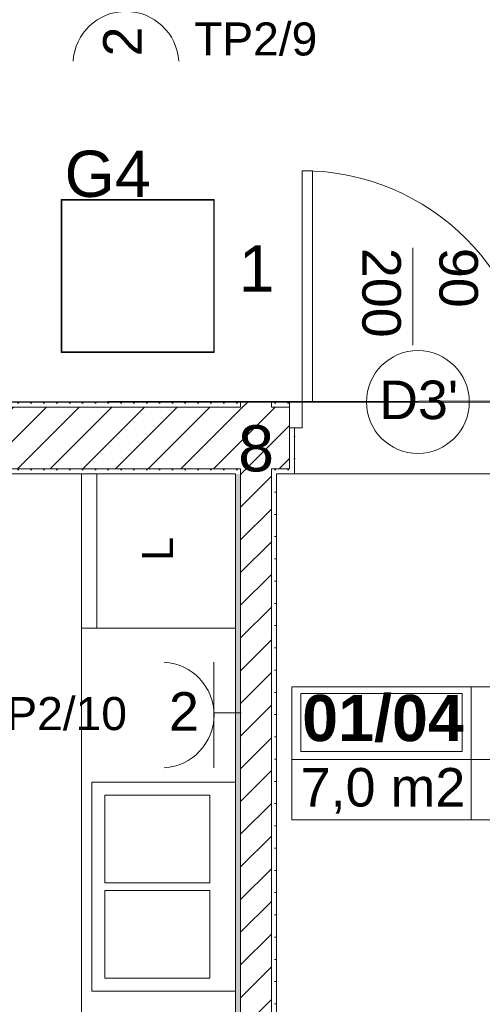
# Model space of a CAD drawing. Header units: millimetres. Extents: x -232602 to -175679, y -119570 to -82350.
# Tile 17 of 36: x -212086 to -210286, y -100071 to -96239. Entities that reach past the tile are written whole.
import ezdxf
from ezdxf.xclip import XClip

# ---------------------------------------------------------------- set-up
doc = ezdxf.new("R2010")
doc.units = ezdxf.units.MM
doc.header["$MEASUREMENT"] = 0
doc.header["$XCLIPFRAME"] = 0
doc.layers.add('2D - Rysunki i Obrazki', color=7, linetype='Continuous')
for name, color, linetype, lineweight in [('PT_ELE_4_6_DLX_BLD0_LUMKEY_IDX_Nr_pióra__6', 6, 'Continuous', 18), ('PT_ELE_4_6_DLX_BLD0_LUMKEY_IDX_Nr_pióra__7', 7, 'Continuous', 18), ('PT_ELE_4_6_DLX_BLD1_LUM_Nr_pióra__5', 5, 'Continuous', 18), ('PT_ELE_4_6_DLX_BLD1_LUMKEY_IDX_Nr_pióra__3', 3, 'Continuous', 18), ('PT_ELE_4_6_E- Schemat - Szyny L1.L2.L3_Nr_pióra__7', 7, 'Continuous', 18), ('PT_ELE_4_6_Elementy Modelu - Strefy_Nr_pióra__251', 251, 'Continuous', 18), ('PT_ELE_4_6_Elementy Modelu - Strefy_Nr_pióra__254', 254, 'Continuous', 18), ('PT_ELE_4_6_Konstrukcja - Ściany zew_Nr_pióra__251', 251, 'Continuous', 18), ('PT_ELE_4_6_Konstrukcja - Ściany zew_Nr_pióra__252', 252, 'Continuous', 18), ('PT_ELE_4_6_Konstrukcja - Ściany zew_Nr_pióra__7', 7, 'Continuous', 18), ('PT_ELE_4_6_Oświetlenie_Nr_pióra__6', 6, 'Continuous', 18), ('PT_ELE_4_6_Wnętrze - Umeblowanie_Nr_pióra__251', 251, 'Continuous', 18), ('PT_ELE_4_6_Wnętrze - Umeblowanie_Nr_pióra__252', 252, 'Continuous', 18), ('PT_ELE_4_6_zagospodarowanie_Nr_pióra__251', 251, 'Continuous', 18)]:
    doc.layers.add(name, color=color, linetype=linetype, lineweight=lineweight)
doc.layers.add('PT_ELE_4_6_DLX_BLD1_CONT_Nr_pióra__8', color=7, linetype='Continuous', lineweight=18, true_color=0x969696)
doc.layers.add('PT_ELE_4_6_DLX_BLD1_RESKEY_IDX_Nr_pióra__13', color=7, linetype='Continuous', lineweight=18, true_color=0x707070)
doc.styles.add('STYL_AUTOMATYCZNY_1', font='arial.ttf')
doc.styles.add('STYL_AUTOMATYCZNY_3', font='arial.ttf')
pattern_1 = [(45, (-96416.83, -0.008), (-63.63961, 63.63961), [])]
pattern_2 = [(0, (-96416.83, -0.008), (0, 86.60254), [0, -50]), (0, (-96391.83, 43.29), (0, 86.60254), [0, -50])]

# ---------------------------------------------------------------- blocks, each defined once
blk = doc.blocks.new('Rysunek_1_6', base_point=(-200661.4, -99449.8))
at = {"layer": 'PT_ELE_4_6_Konstrukcja - Ściany zew_Nr_pióra__252', "linetype": 'Continuous', "lineweight": 18}
h = blk.add_hatch(dxfattribs=at)
h.set_pattern_fill('TYNK_0006', color=252, style=0, pattern_type=2)
h.set_pattern_definition(pattern_2)
h.paths.add_polyline_path([(-212976.4, -97726.6), (-212976.4, -97746.6), (-211246.3, -97746.6), (-211246.3, -97726.6)])
h = blk.add_hatch(dxfattribs=at)
h.set_pattern_fill('BLOCZKI_CERAMICZNE_0006', color=252, style=0, pattern_type=2)
h.set_pattern_definition(pattern_1)
h.paths.add_polyline_path([(-211246.3, -97746.6), (-212976.4, -97746.6), (-212976.4, -97986.6), (-211246.3, -97986.6)])
h = blk.add_hatch(dxfattribs=at)
h.set_pattern_fill('TYNK_0006', color=252, style=0, pattern_type=2)
h.set_pattern_definition(pattern_2)
h.paths.add_polyline_path([(-211226.3, -97746.6), (-211226.3, -97726.6), (-211246.3, -97726.6), (-211246.3, -97746.6)])
h = blk.add_hatch(dxfattribs=at)
h.set_pattern_fill('BLOCZKI_CERAMICZNE_0006', color=252, style=0, pattern_type=2)
h.set_pattern_definition(pattern_1)
h.paths.add_polyline_path([(-211226.3, -97986.6), (-211226.3, -97746.6), (-211246.3, -97746.6), (-211246.3, -97986.6)])
h = blk.add_hatch(dxfattribs=at)
h.set_pattern_fill('BLOCZKI_CERAMICZNE_0006', color=252, style=0, pattern_type=2)
h.set_pattern_definition(pattern_1)
h.paths.add_polyline_path([(-211106.3, -97746.6), (-211106.3, -97726.6), (-211226.3, -97726.6), (-211226.3, -97746.6)])
h = blk.add_hatch(dxfattribs=at)
h.set_pattern_fill('BLOCZKI_CERAMICZNE_0006', color=252, style=0, pattern_type=2)
h.set_pattern_definition(pattern_1)
h.paths.add_polyline_path([(-211106.3, -97986.6), (-211106.3, -97746.6), (-211226.3, -97746.6), (-211226.3, -97986.6)])
h = blk.add_hatch(dxfattribs=at)
h.set_pattern_fill('TYNK_0006', color=252, style=0, pattern_type=2)
h.set_pattern_definition(pattern_2)
h.paths.add_polyline_path([(-211086.3, -97746.6), (-211086.3, -97726.6), (-211106.3, -97726.6), (-211106.3, -97746.6)])
h = blk.add_hatch(dxfattribs=at)
h.set_pattern_fill('BLOCZKI_CERAMICZNE_0006', color=252, style=0, pattern_type=2)
h.set_pattern_definition(pattern_1)
h.paths.add_polyline_path([(-211086.3, -97986.6), (-211086.3, -97746.6), (-211106.3, -97746.6), (-211106.3, -97986.6)])
h = blk.add_hatch(dxfattribs=at)
h.set_pattern_fill('TYNK_0006', color=252, style=0, pattern_type=2)
h.set_pattern_definition(pattern_2)
h.paths.add_polyline_path([(-211086.3, -97746.6), (-211036.3, -97746.6), (-211036.3, -97726.6), (-211086.3, -97726.6)])
h = blk.add_hatch(dxfattribs=at)
h.set_pattern_fill('BLOCZKI_CERAMICZNE_0006', color=252, style=0, pattern_type=2)
h.set_pattern_definition(pattern_1)
h.paths.add_polyline_path([(-211086.3, -97986.6), (-211036.3, -97986.6), (-211036.3, -97746.6), (-211086.3, -97746.6)])
h = blk.add_hatch(dxfattribs=at)
h.set_pattern_fill('TYNK_0006', color=252, style=0, pattern_type=2)
h.set_pattern_definition(pattern_2)
h.paths.add_polyline_path([(-211016.3, -97826.6), (-211036.3, -97826.6), (-211036.3, -98006.6), (-211016.3, -98006.6)])
h = blk.add_hatch(dxfattribs=at)
h.set_pattern_fill('TYNK_0006', color=252, style=0, pattern_type=2)
h.set_pattern_definition(pattern_2)
h.paths.add_polyline_path([(-211246.3, -97986.6), (-212976.4, -97986.6), (-212976.4, -98006.6), (-211246.3, -98006.6)])
h = blk.add_hatch(dxfattribs=at)
h.set_pattern_fill('TYNK_0006', color=252, style=0, pattern_type=2)
h.set_pattern_definition(pattern_2)
h.paths.add_polyline_path([(-211226.3, -98006.6), (-211226.3, -97986.6), (-211246.3, -97986.6), (-211246.3, -98006.6)])
h = blk.add_hatch(dxfattribs=at)
h.set_pattern_fill('BLOCZKI_CERAMICZNE_0006', color=252, style=0, pattern_type=2)
h.set_pattern_definition(pattern_1)
h.paths.add_polyline_path([(-211106.3, -101186.5), (-211106.3, -97986.6), (-211226.3, -97986.6), (-211226.3, -101186.5)])
h = blk.add_hatch(dxfattribs=at)
h.set_pattern_fill('TYNK_0006', color=252, style=0, pattern_type=2)
h.set_pattern_definition(pattern_2)
h.paths.add_polyline_path([(-211086.3, -98006.6), (-211086.3, -97986.6), (-211106.3, -97986.6), (-211106.3, -98006.6)])
h = blk.add_hatch(dxfattribs=at)
h.set_pattern_fill('TYNK_0006', color=252, style=0, pattern_type=2)
h.set_pattern_definition(pattern_2)
h.paths.add_polyline_path([(-211086.3, -97986.6), (-211086.3, -98006.6), (-211036.3, -98006.6), (-211036.3, -97986.6)])
h = blk.add_hatch(dxfattribs=at)
h.set_pattern_fill('TYNK_0006', color=252, style=0, pattern_type=2)
h.set_pattern_definition(pattern_2)
h.paths.add_polyline_path([(-211246.3, -98006.6), (-211246.3, -102826.6), (-211226.3, -102826.6), (-211226.3, -98006.6)])
h = blk.add_hatch(dxfattribs=at)
h.set_pattern_fill('TYNK_0006', color=252, style=0, pattern_type=2)
h.set_pattern_definition(pattern_2)
h.paths.add_polyline_path([(-211086.3, -101166.5), (-211086.3, -98006.6), (-211106.3, -98006.6), (-211106.3, -101166.5)])
at = {"layer": 'PT_ELE_4_6_DLX_BLD1_CONT_Nr_pióra__8', "color": 252, "linetype": 'Continuous', "lineweight": 18, "true_color": 0x969696, "flags": 128}
for points in [[(-214166.3, -97726.6), (-192366.3, -97704.2)], [(-211246.3, -98006.6), (-214666.3, -98006.6)], [(-211246.3, -102826.6), (-211246.3, -98006.6)], [(-209986.3, -98006.6), (-211086.3, -98006.6)], [(-211086.3, -98006.6), (-211086.3, -102826.6)]]:
    blk.add_lwpolyline(points, dxfattribs=at)
at = {"layer": 'PT_ELE_4_6_DLX_BLD1_LUM_Nr_pióra__5', "color": 5, "linetype": 'Continuous', "lineweight": 18, "flags": 128}
for points in [[(-211924.8, -97534.1), (-211924.8, -96938.1)], [(-211924.8, -96938.1), (-211924.8, -97534.1)], [(-211924.8, -96938.1), (-211328.8, -96938.1)], [(-211328.8, -96938.1), (-211924.8, -96938.1)], [(-211328.8, -96938.1), (-211924.8, -96938.1)], [(-211924.8, -96938.1), (-211924.8, -97534.1)], [(-211924.8, -97534.1), (-211924.8, -96938.1)], [(-211924.8, -96938.1), (-211328.8, -96938.1)], [(-211331.3, -96940.6), (-211922.3, -96940.6)], [(-211922.3, -96940.6), (-211922.3, -97531.6)], [(-211922.3, -96940.6), (-211331.3, -96940.6)], [(-211922.3, -97531.6), (-211922.3, -96940.6)], [(-211331.3, -97531.6), (-211331.3, -96940.6)], [(-211331.3, -96940.6), (-211331.3, -97531.6)], [(-211328.8, -96938.1), (-211328.8, -97534.1)], [(-211328.8, -97534.1), (-211328.8, -96938.1)], [(-211328.8, -97534.1), (-211328.8, -96938.1)], [(-211328.8, -96938.1), (-211328.8, -97534.1)], [(-211922.3, -97531.6), (-211331.3, -97531.6)], [(-211331.3, -97531.6), (-211922.3, -97531.6)], [(-211328.8, -97534.1), (-211924.8, -97534.1)], [(-211924.8, -97534.1), (-211328.8, -97534.1)], [(-211924.8, -97534.1), (-211328.8, -97534.1)], [(-211328.8, -97534.1), (-211924.8, -97534.1)]]:
    blk.add_lwpolyline(points, dxfattribs=at)
at = {"layer": 'PT_ELE_4_6_Elementy Modelu - Strefy_Nr_pióra__251', "color": 251, "linetype": 'Continuous', "lineweight": 18}
for p, q in [((-211027.1, -98834.9), (-208684.7, -98834.9)), ((-211027.1, -99353.5), (-211027.1, -98834.9)), ((-210992.2, -98860.8), (-210363.9, -98860.8)), ((-210992.2, -99087.1), (-210992.2, -98860.8)), ((-210363.9, -98860.8), (-210363.9, -99087.1)), ((-210329, -98834.9), (-210329, -99353.5)), ((-210363.9, -99087.1), (-210992.2, -99087.1)), ((-211027.1, -99117.7), (-208684.7, -99117.7)), ((-208684.7, -99353.5), (-211027.1, -99353.5))]:
    blk.add_line(p, q, dxfattribs=at)
at = {"layer": 'PT_ELE_4_6_Elementy Modelu - Strefy_Nr_pióra__254', "color": 254, "linetype": 'Continuous', "lineweight": 18, "flags": 128}
for points in [[(-206875, -97726.6), (-202006.3, -97726.6), (-192386.3, -97726.6), (-192386.3, -96146.6), (-207846.3, -96146.6), (-210623.2, -96146.6), (-210623.2, -96206.6), (-211423.2, -96206.6), (-211423.2, -96146.6), (-214666.3, -96146.6), (-214666.3, -97726.6)], [(-211246.3, -101206.6), (-211246.3, -98006.6), (-214666.3, -98006.6), (-214666.3, -102826.6), (-211246.3, -102826.6)], [(-211086.3, -98006.6), (-211086.3, -101166.5), (-208586.3, -101166.5), (-208586.3, -98758), (-209986.3, -98758), (-209986.3, -98006.6)]]:
    blk.add_lwpolyline(points, close=True, dxfattribs=at)
at = {"layer": 'PT_ELE_4_6_Konstrukcja - Ściany zew_Nr_pióra__251', "color": 251, "linetype": 'Continuous', "lineweight": 18}
blk.add_line((-210556.7, -97126), (-210556.7, -97506), dxfattribs=at)
at = {"layer": 'PT_ELE_4_6_Konstrukcja - Ściany zew_Nr_pióra__251', "color": 251, "linetype": 'Continuous', "lineweight": 18, "flags": 128}
blk.add_lwpolyline([(-210336.3, -97726.6, 1), (-210736.3, -97726.6, 1)], format="xyb", close=True, dxfattribs=at)
at = {"layer": 'PT_ELE_4_6_Konstrukcja - Ściany zew_Nr_pióra__7', "color": 7, "linetype": 'Continuous', "lineweight": 18}
for p, q in [((-210986.3, -96826.6), (-210986.3, -97726.6)), ((-210946.3, -96826.6), (-210986.3, -96826.6)), ((-210946.3, -97726.6), (-210946.3, -96826.6)), ((-211246.3, -97746.6), (-212976.4, -97746.6)), ((-211226.3, -97746.6), (-211246.3, -97746.6)), ((-211226.3, -97746.6), (-211246.3, -97746.6)), ((-211226.3, -97726.6), (-211226.3, -97746.6)), ((-211106.3, -97746.6), (-211106.3, -97726.6)), ((-211086.3, -97746.6), (-211106.3, -97746.6)), ((-211086.3, -97746.6), (-211106.3, -97746.6)), ((-211036.3, -97746.6), (-211086.3, -97746.6)), ((-211036.3, -97726.6), (-211036.3, -97746.6)), ((-211036.3, -97826.6), (-211036.3, -97726.6)), ((-211036.3, -97726.6), (-210986.3, -97726.6)), ((-211036.3, -97726.6), (-211036.3, -97746.6)), ((-211036.3, -97726.6), (-211036.3, -97746.6)), ((-211036.3, -97746.6), (-211036.3, -97826.6)), ((-211036.3, -97746.6), (-211036.3, -97826.6)), ((-211036.3, -97746.6), (-211036.3, -97826.6)), ((-210986.3, -97726.6), (-210986.3, -97826.6)), ((-210986.3, -97726.6), (-210946.3, -97726.6)), ((-211036.3, -97826.6), (-211016.3, -97826.6)), ((-211036.3, -97986.6), (-211036.3, -97826.6)), ((-210986.3, -97826.6), (-211036.3, -97826.6)), ((-211016.3, -97826.6), (-211016.3, -98006.6)), ((-211016.3, -97826.6), (-211016.3, -98006.6)), ((-212976.4, -97986.6), (-211246.3, -97986.6)), ((-211246.3, -97986.6), (-211226.3, -97986.6)), ((-211246.3, -97986.6), (-211226.3, -97986.6)), ((-211226.3, -97986.6), (-211226.3, -101186.5)), ((-211106.3, -97986.6), (-211086.3, -97986.6)), ((-211106.3, -97986.6), (-211086.3, -97986.6)), ((-211106.3, -101186.5), (-211106.3, -97986.6)), ((-211086.3, -97986.6), (-211036.3, -97986.6)), ((-211036.3, -98006.6), (-211016.3, -98006.6)), ((-211036.3, -98006.6), (-211016.3, -98006.6))]:
    blk.add_line(p, q, dxfattribs=at)
at = {"layer": 'PT_ELE_4_6_Konstrukcja - Ściany zew_Nr_pióra__7', "color": 7, "linetype": 'Continuous', "lineweight": 18, "flags": 128}
for points in [[(-211246.3, -97726.6), (-212976.4, -97726.6)], [(-211246.3, -97726.6), (-211226.3, -97726.6)], [(-211226.3, -97726.6), (-211106.3, -97726.6)], [(-211106.3, -97726.6), (-211086.3, -97726.6)], [(-211036.3, -97726.6), (-211086.3, -97726.6)], [(-212976.4, -98006.6), (-211246.3, -98006.6)], [(-211246.3, -98006.6), (-211246.3, -102826.6)], [(-211086.3, -98006.6), (-211036.3, -98006.6)], [(-211086.3, -101166.5), (-211086.3, -98006.6)]]:
    blk.add_lwpolyline(points, dxfattribs=at)
at = {"layer": 'PT_ELE_4_6_Konstrukcja - Ściany zew_Nr_pióra__7', "color": 7, "linetype": 'Continuous', "lineweight": 18}
blk.add_arc((-210986.3, -97726.6), 900, 0, 90, dxfattribs=at)
at = {"layer": 'PT_ELE_4_6_Oświetlenie_Nr_pióra__6', "color": 6, "linetype": 'Continuous', "lineweight": 18}
for p, q in [((-211330.1, -99150.3), (-211330.1, -98739.1)), ((-211330.1, -98937), (-211224.8, -98937))]:
    blk.add_line(p, q, dxfattribs=at)
for centre, start, end in [((-211672.9, -96412.5), 3.376, 176.624), ((-211536, -98944.7), 273.376, 86.624)]:
    blk.add_arc(centre, 206, start, end, dxfattribs=at)
at = {"layer": 'PT_ELE_4_6_Wnętrze - Umeblowanie_Nr_pióra__252', "color": 252, "linetype": 'Continuous', "lineweight": 18}
for p, q in [((-211786.3, -98006.6), (-211786.3, -98606.6)), ((-211755.1, -99256.6), (-211755.1, -99598)), ((-211346.3, -99256.6), (-211755.1, -99256.6)), ((-211346.3, -99598), (-211346.3, -99256.6)), ((-211755.1, -99598), (-211346.3, -99598)), ((-211755.1, -99628), (-211755.1, -99969.4)), ((-211346.3, -99628), (-211755.1, -99628)), ((-211346.3, -99969.4), (-211346.3, -99628)), ((-211755.1, -99969.4), (-211346.3, -99969.4))]:
    blk.add_line(p, q, dxfattribs=at)
at = {"layer": 'PT_ELE_4_6_Wnętrze - Umeblowanie_Nr_pióra__252', "color": 252, "linetype": 'Continuous', "lineweight": 18, "flags": 128}
for points in [[(-211846.3, -98006.6), (-211846.3, -98606.6), (-211246.3, -98606.6), (-211246.3, -98006.6)], [(-211805.1, -99206.6), (-211805.1, -100019.4), (-211246.3, -100019.4), (-211246.3, -99206.6)]]:
    blk.add_lwpolyline(points, close=True, dxfattribs=at)
at = {"layer": 'PT_ELE_4_6_zagospodarowanie_Nr_pióra__251', "color": 251, "linetype": 'Continuous', "lineweight": 18}
blk.add_line((-211846.3, -98606.6), (-211846.3, -101206.6), dxfattribs=at)
at = {"layer": 'PT_ELE_4_6_DLX_BLD0_LUMKEY_IDX_Nr_pióra__6', "color": 6, "linetype": 'Continuous', "lineweight": 18, "insert": (-211611.5, -96381.9), "char_height": 150, "attachment_point": 7, "rotation": 90, "style": 'STYL_AUTOMATYCZNY_1'}
blk.add_mtext('\\A1;{\\pql;\\fArial|b0|i0|c238|p0;\\W1.000000;2}', dxfattribs=at)
at = {"layer": 'PT_ELE_4_6_DLX_BLD0_LUMKEY_IDX_Nr_pióra__6', "color": 6, "linetype": 'Continuous', "lineweight": 18, "insert": (-211505.4, -99006), "char_height": 150, "attachment_point": 7, "style": 'STYL_AUTOMATYCZNY_1'}
blk.add_mtext('\\A1;{\\pql;\\fArial|b0|i0|c238|p0;\\W1.000000;2}', dxfattribs=at)
at = {"layer": 'PT_ELE_4_6_DLX_BLD0_LUMKEY_IDX_Nr_pióra__7', "color": 7, "linetype": 'Continuous', "lineweight": 18, "insert": (-211234.1, -97297), "char_height": 180, "attachment_point": 7, "style": 'STYL_AUTOMATYCZNY_1'}
blk.add_mtext('\\A1;{\\pql;\\fArial|b0|i0|c238|p0;\\W1.000000;1}', dxfattribs=at)
at = {"layer": 'PT_ELE_4_6_DLX_BLD1_LUMKEY_IDX_Nr_pióra__3', "color": 3, "linetype": 'Continuous', "lineweight": 18, "insert": (-211911.5, -96930.9), "char_height": 180, "attachment_point": 7, "style": 'STYL_AUTOMATYCZNY_1'}
blk.add_mtext('\\A1;{\\pql;\\fArial|b0|i0|c238|p0;\\W1.000000;G4}', dxfattribs=at)
at = {"layer": 'PT_ELE_4_6_DLX_BLD1_RESKEY_IDX_Nr_pióra__13', "color": 8, "linetype": 'Continuous', "lineweight": 18, "true_color": 0x707070, "insert": (-211236.1, -97999.4), "char_height": 180, "attachment_point": 7, "style": 'STYL_AUTOMATYCZNY_1'}
blk.add_mtext('\\A1;{\\pql;\\fArial|b0|i0|c238|p0;\\W1.000000;8}', dxfattribs=at)
at = {"layer": 'PT_ELE_4_6_E- Schemat - Szyny L1.L2.L3_Nr_pióra__7', "color": 7, "linetype": 'Continuous', "lineweight": 18, "char_height": 128.571, "attachment_point": 7, "style": 'STYL_AUTOMATYCZNY_1'}
for s, insert in [('\\A1;{\\pql;\\fArial|b0|i0|c238|p0;\\W1.000000;TP2/9}', (-211407.2, -96379.7)), ('\\A1;{\\pql;\\fArial|b0|i0|c238|p0;\\W1.000000;TP2/10}', (-212247.8, -99005.4))]:
    blk.add_mtext(s, dxfattribs=dict(at, insert=insert))
at = {"layer": 'PT_ELE_4_6_Elementy Modelu - Strefy_Nr_pióra__251', "color": 251, "linetype": 'Continuous', "lineweight": 18, "attachment_point": 4}
for s, insert, char_height, style in [('\\A1;{\\pql;\\fArial|b1|i0|c238|p0;\\W1.000000;01/04}', (-210986.9, -98959.2), 180, 'STYL_AUTOMATYCZNY_3'), ('\\A1;{\\pql;\\fArial|b0|i0|c238|p0;\\W1.000000;7,0 m2}', (-210992.5, -99240.1), 150, 'STYL_AUTOMATYCZNY_1')]:
    blk.add_mtext(s, dxfattribs=dict(at, insert=insert, char_height=char_height, style=style))
at = {"layer": 'PT_ELE_4_6_Konstrukcja - Ściany zew_Nr_pióra__251', "color": 251, "linetype": 'Continuous', "lineweight": 18, "char_height": 150, "attachment_point": 7, "rotation": 270, "style": 'STYL_AUTOMATYCZNY_1'}
for s, insert in [('\\A1;{\\pql;\\pt0;\\fArial|b0|i0|c238|p0;\\W1.000000;200}', (-210754.9, -97126.6)), ('\\A1;{\\pql;\\pt0;\\fArial|b0|i0|c238|p0;\\W1.000000;90}', (-210454.9, -97126.6))]:
    blk.add_mtext(s, dxfattribs=dict(at, insert=insert))
at = {"layer": 'PT_ELE_4_6_Konstrukcja - Ściany zew_Nr_pióra__251', "color": 251, "linetype": 'Continuous', "lineweight": 18, "insert": (-210687.5, -97795.4), "char_height": 150, "attachment_point": 7, "style": 'STYL_AUTOMATYCZNY_1'}
blk.add_mtext("\\A1;{\\pql;\\pt0;\\fArial|b0|i0|c238|p0;\\W1.000000;D3'}", dxfattribs=at)
at = {"layer": 'PT_ELE_4_6_Wnętrze - Umeblowanie_Nr_pióra__251', "color": 251, "linetype": 'Continuous', "lineweight": 18, "insert": (-211549.8, -98345.5), "char_height": 120, "attachment_point": 4, "rotation": 90, "style": 'STYL_AUTOMATYCZNY_1'}
blk.add_mtext('\\A1;{\\pql;\\fArial|b0|i0|c238|p0;\\W1.000000;L}', dxfattribs=at)

msp = doc.modelspace()

# ---------------------------------------------------------------- block references
at = {"layer": '2D - Rysunki i Obrazki', "color": 253, "linetype": 'Continuous', "lineweight": 18, "true_color": 0xaaaaaa}
ref = msp.add_blockref('Rysunek_1_6', (-200661.4, -99449.8), dxfattribs=at)
XClip(ref).set_block_clipping_path([(-225643.694101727, -116549.9316383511), (-175679.1071871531, -82349.5969288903)])

doc.saveas('drawing.dxf')
